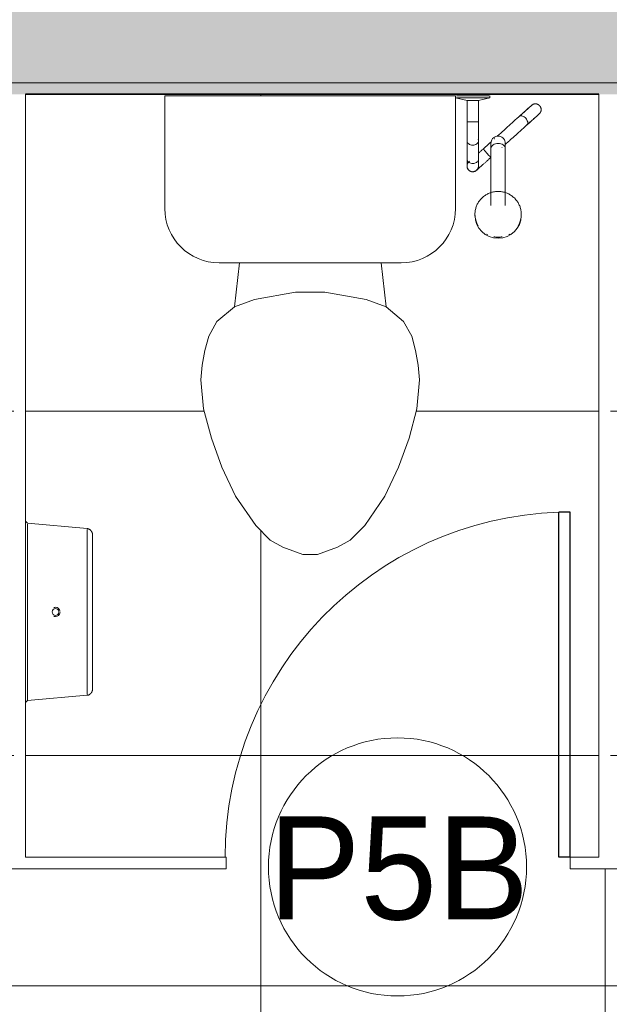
# Model space of a CAD drawing. Header units: metres. Extents: x -33 to 126, y -29 to 31.
# Tile 33 of 75: x -3.75 to -2.72, y -19.3 to -17.58. Entities that reach past the tile are written whole.
import ezdxf

# ---------------------------------------------------------------- set-up
doc = ezdxf.new("R2010")
doc.units = ezdxf.units.M
for name, color, linetype, lineweight in [('A-DOOR', 31, 'Continuous', 18), ('A-DOOR-IDEN', 31, 'Continuous', 9), ('A-FLOR-PATT', 8, 'Continuous', 18), ('A-GENM', 13, 'Continuous', 18), ('A-WALL', 113, 'Continuous', 18), ('A-WALL-PATT', 111, 'Continuous', 35), ('G-ANNO-SYMB', 111, 'Continuous', 9), ('P-SANR-FIXT', 6, 'Continuous', 18)]:
    doc.layers.add(name, color=color, linetype=linetype, lineweight=lineweight)
doc.styles.add('Century Gothic_1', font='GOTHIC.TTF', dxfattribs={"height": 0.179639})

# ---------------------------------------------------------------- blocks, each defined once
blk = doc.blocks.new('ADA Shower Head with adjustable bar 2 - ADA Shower Head with adjustable bar 2-V90-2-PLANTA COM LAYOUT')
at = {"layer": 'P-SANR-FIXT', "color": 7}
for p, q in [((-0.0243, 0.127), (-0.0245, 0.1248)), ((0.056, 0.1248), (0.0558, 0.127)), ((0.0032, 0.1063), (0.0032, 0.0074)), ((0.0282, 0.0067), (0.0282, 0.1063)), ((0.05, 0.0255), (0.05, -0.0071)), ((0.07, -0.0062), (0.07, 0.0255)), ((0.009, 0.0048), (0.0093, 0.005)), ((0.022, -0.0104), (0.0218, -0.0106)), ((0.0225, -0.0099), (0.0223, -0.0102)), ((0.05, -0.0399), (0.05, -0.0769)), ((0.07, -0.0769), (0.07, -0.0399)), ((0.05, -0.0769), (0.03, -0.0819)), ((0.03, -0.0819), (0.03, -0.0849)), ((0.0315, -0.0819), (0.06, -0.0819)), ((0.06, -0.0849), (0.0315, -0.0849)), ((0.06, -0.0769), (0.05, -0.0769)), ((0.07, -0.0769), (0.06, -0.0769)), ((0.06, -0.0819), (0.0885, -0.0819)), ((0.0885, -0.0849), (0.06, -0.0849)), ((0.09, -0.0819), (0.07, -0.0769))]:
    blk.add_line(p, q, dxfattribs=at)
at = {"layer": 'P-SANR-FIXT', "color": 7, "flags": 128}
for points in [[(-0.0222, 0.135), (-0.0227, 0.1335), (-0.0232, 0.1319), (-0.0236, 0.1304), (-0.0239, 0.1288), (-0.0242, 0.1272), (-0.0244, 0.1257), (-0.0245, 0.1241), (-0.0246, 0.1225), (-0.0246, 0.1209), (-0.0246, 0.1193), (-0.0244, 0.1177), (-0.0243, 0.1161), (-0.024, 0.1145), (-0.0237, 0.1129), (-0.0233, 0.1114), (-0.0229, 0.1098), (-0.0224, 0.1083), (-0.0218, 0.1068), (-0.0212, 0.1054), (-0.0205, 0.1039), (-0.0198, 0.1025), (-0.019, 0.1011), (-0.0181, 0.0997), (-0.0172, 0.0984), (-0.0162, 0.0971), (-0.0152, 0.0959), (-0.0142, 0.0947), (-0.0131, 0.0935), (-0.0119, 0.0924), (-0.0107, 0.0913), (-0.0095, 0.0903), (-0.0082, 0.0894), (-0.0069, 0.0884), (-0.0055, 0.0876), (-0.0041, 0.0868), (-0.0027, 0.086), (-0.0013, 0.0853), (0.0002, 0.0847), (0.0017, 0.0841), (0.0032, 0.0836), (0.0048, 0.0831), (0.0063, 0.0827), (0.0079, 0.0824), (0.0095, 0.0821), (0.0111, 0.0819), (0.0127, 0.0817), (0.0143, 0.0816), (0.0158, 0.0816)], [(0.0158, 0.0816), (0.0174, 0.0816), (0.019, 0.0817), (0.0206, 0.0819), (0.0222, 0.0821), (0.0238, 0.0824), (0.0253, 0.0827), (0.0269, 0.0831), (0.0284, 0.0836), (0.0299, 0.0841), (0.0314, 0.0847), (0.0329, 0.0853), (0.0344, 0.0861), (0.0358, 0.0868), (0.0372, 0.0876), (0.0385, 0.0885), (0.0398, 0.0894), (0.0411, 0.0904), (0.0423, 0.0914), (0.0435, 0.0925), (0.0447, 0.0936), (0.0458, 0.0948), (0.0468, 0.096), (0.0479, 0.0972), (0.0488, 0.0985), (0.0497, 0.0998), (0.0506, 0.1012), (0.0514, 0.1026), (0.0521, 0.104), (0.0528, 0.1054), (0.0534, 0.1069), (0.054, 0.1084), (0.0544, 0.1099), (0.0549, 0.1115), (0.0553, 0.113), (0.0556, 0.1146), (0.0558, 0.1162), (0.056, 0.1178), (0.0561, 0.1194), (0.0562, 0.121), (0.0561, 0.1226), (0.0561, 0.1242), (0.0559, 0.1258), (0.0557, 0.1274), (0.0554, 0.1289), (0.0551, 0.1305), (0.0547, 0.132), (0.0542, 0.1336), (0.0537, 0.135)], [(0.0287, 0.0225), (0.0297, 0.0234), (0.0308, 0.0244), (0.0318, 0.0253), (0.0328, 0.0262), (0.0338, 0.0271), (0.0348, 0.028), (0.0358, 0.0289), (0.0367, 0.0297), (0.0377, 0.0306), (0.0386, 0.0315), (0.0396, 0.0323), (0.0405, 0.0331), (0.0413, 0.0339), (0.0422, 0.0347), (0.043, 0.0354), (0.0439, 0.0361), (0.0446, 0.0369), (0.0454, 0.0375), (0.0461, 0.0382), (0.0468, 0.0388), (0.0475, 0.0394), (0.0481, 0.04), (0.0487, 0.0405), (0.0493, 0.041), (0.0498, 0.0415), (0.0503, 0.042), (0.0508, 0.0424), (0.0512, 0.0428), (0.0516, 0.0431), (0.052, 0.0434), (0.0523, 0.0437), (0.0525, 0.044), (0.0528, 0.0442), (0.053, 0.0443), (0.0531, 0.0445), (0.0532, 0.0446), (0.0533, 0.0446), (0.0533, 0.0447)], [(0.05, 0.0372), (0.05, 0.0372), (0.05, 0.037), (0.05, 0.0368), (0.05, 0.0365), (0.05, 0.0361), (0.05, 0.0357), (0.05, 0.0352), (0.05, 0.0346), (0.05, 0.034), (0.05, 0.0333), (0.05, 0.0326), (0.05, 0.0317), (0.05, 0.0308), (0.05, 0.0299), (0.05, 0.0289), (0.05, 0.0278), (0.05, 0.0267), (0.05, 0.0255), (0.05, 0.0255)], [(0.0533, 0.0447), (0.0536, 0.0449), (0.0539, 0.0452), (0.0542, 0.0454), (0.0546, 0.0456), (0.0549, 0.0458), (0.0553, 0.046), (0.0556, 0.0462), (0.056, 0.0464), (0.0564, 0.0465), (0.0567, 0.0467), (0.0571, 0.0468), (0.0575, 0.0469), (0.0579, 0.047), (0.0583, 0.0471), (0.0587, 0.0471), (0.0591, 0.0472), (0.0595, 0.0472), (0.0599, 0.0472), (0.0603, 0.0472), (0.0607, 0.0472), (0.0611, 0.0472), (0.0615, 0.0471), (0.0619, 0.0471), (0.0623, 0.047), (0.0626, 0.0469), (0.063, 0.0468), (0.0634, 0.0466), (0.0638, 0.0465), (0.0641, 0.0463), (0.0645, 0.0462), (0.0649, 0.046), (0.0652, 0.0458), (0.0655, 0.0456), (0.0659, 0.0453), (0.0662, 0.0451), (0.0665, 0.0448), (0.0668, 0.0446), (0.0671, 0.0443), (0.0674, 0.044), (0.0676, 0.0437), (0.0679, 0.0434), (0.0681, 0.0431), (0.0683, 0.0427), (0.0686, 0.0424), (0.0688, 0.0421), (0.0689, 0.0417), (0.0691, 0.0413), (0.0693, 0.041), (0.0694, 0.0406), (0.0695, 0.0402), (0.0697, 0.0398), (0.0698, 0.0394), (0.0698, 0.0391), (0.0699, 0.0387), (0.0699, 0.0383), (0.07, 0.0379), (0.07, 0.0375), (0.07, 0.0371), (0.07, 0.0367), (0.07, 0.0363), (0.0699, 0.0359), (0.0698, 0.0355), (0.0698, 0.0351), (0.0697, 0.0347), (0.0696, 0.0343), (0.0694, 0.0339), (0.0693, 0.0336), (0.0691, 0.0332), (0.069, 0.0328), (0.0688, 0.0325), (0.0686, 0.0321), (0.0684, 0.0318), (0.0682, 0.0314), (0.0679, 0.0311), (0.0677, 0.0308), (0.0674, 0.0305), (0.0671, 0.0302), (0.0669, 0.0299), (0.0667, 0.0298)], [(0.07, 0.0255), (0.07, 0.0267), (0.07, 0.0278), (0.07, 0.0289), (0.07, 0.0299), (0.07, 0.0308), (0.07, 0.0317), (0.07, 0.0325), (0.07, 0.0333), (0.07, 0.034), (0.07, 0.0346), (0.07, 0.0352), (0.07, 0.0357), (0.07, 0.0361), (0.07, 0.0365), (0.07, 0.0368), (0.07, 0.037), (0.07, 0.0372), (0.07, 0.0372)], [(0.0667, 0.0298), (0.0667, 0.0298), (0.0666, 0.0297), (0.0665, 0.0296), (0.0664, 0.0295), (0.0662, 0.0293), (0.066, 0.0291), (0.0657, 0.0289), (0.0654, 0.0286)], [(0.0032, 0.007), (0.0032, 0.006), (0.0032, 0.0051), (0.0032, 0.0042), (0.0032, 0.0033), (0.0032, 0.0025), (0.0032, 0.0018), (0.0032, 0.0011), (0.0032, 0.0004), (0.0032, -0.0001), (0.0032, -0.0006), (0.0032, -0.0011), (0.0032, -0.0015), (0.0032, -0.0018), (0.0032, -0.002), (0.0032, -0.0022), (0.0032, -0.0024), (0.0032, -0.0024)], [(0.0086, 0.0044), (0.0087, 0.0045), (0.0087, 0.0045)], [(0.0421, 0.0077), (0.0386, 0.0045), (0.0351, 0.0013), (0.0316, -0.0018), (0.0281, -0.0049)], [(0.0282, -0.0024), (0.0282, -0.0023), (0.0282, -0.0022), (0.0282, -0.002), (0.0282, -0.0017), (0.0282, -0.0014), (0.0282, -0.001), (0.0282, -0.0005), (0.0282, 0), (0.0282, 0.0006), (0.0282, 0.0013), (0.0282, 0.002), (0.0282, 0.0027), (0.0282, 0.0035), (0.0282, 0.0044), (0.0282, 0.0053), (0.0282, 0.0063), (0.0282, 0.007)], [(0.0493, 0.0141), (0.0483, 0.0132), (0.0473, 0.0124), (0.0463, 0.0115), (0.0453, 0.0105), (0.0443, 0.0096), (0.0433, 0.0087), (0.0422, 0.0078), (0.0421, 0.0077)], [(-0.0345, -0.0344), (-0.0314, -0.0316), (-0.0284, -0.0289), (-0.0255, -0.0263), (-0.0227, -0.0238), (-0.02, -0.0213), (-0.0174, -0.019), (-0.0149, -0.0167), (-0.0125, -0.0146), (-0.0102, -0.0125), (-0.008, -0.0105), (-0.0059, -0.0087), (-0.004, -0.0069), (-0.0022, -0.0053), (-0.0005, -0.0038), (0.001, -0.0024), (0.0024, -0.0012), (0.0034, -0.0003)], [(0.0173, -0.0146), (0.0162, -0.0157), (0.0148, -0.0169), (0.0133, -0.0182), (0.0117, -0.0197), (0.0099, -0.0213), (0.0081, -0.023), (0.006, -0.0248), (0.0039, -0.0267), (0.0016, -0.0288), (-0.0007, -0.0309), (-0.0032, -0.0331), (-0.0058, -0.0355), (-0.0085, -0.0379), (-0.0113, -0.0404), (-0.0142, -0.043), (-0.0171, -0.0457), (-0.0202, -0.0484), (-0.0211, -0.0493)], [(0.05, -0.0066), (0.05, -0.0077), (0.05, -0.0089), (0.05, -0.0101), (0.05, -0.0114), (0.05, -0.0127), (0.05, -0.0141), (0.05, -0.0155), (0.05, -0.0169), (0.05, -0.0184), (0.05, -0.02), (0.05, -0.0216), (0.05, -0.0232), (0.05, -0.0248), (0.05, -0.0265), (0.05, -0.0282), (0.05, -0.0299), (0.05, -0.0316), (0.05, -0.0334), (0.05, -0.0351), (0.05, -0.0369), (0.05, -0.0387), (0.05, -0.0399)], [(0.07, -0.0399), (0.07, -0.0381), (0.07, -0.0363), (0.07, -0.0345), (0.07, -0.0328), (0.07, -0.031), (0.07, -0.0293), (0.07, -0.0276), (0.07, -0.0259), (0.07, -0.0242), (0.07, -0.0226), (0.07, -0.021), (0.07, -0.0195), (0.07, -0.0179), (0.07, -0.0165), (0.07, -0.015), (0.07, -0.0136), (0.07, -0.0123), (0.07, -0.011), (0.07, -0.0097), (0.07, -0.0085), (0.07, -0.0073), (0.07, -0.0066)], [(-0.0345, -0.0344), (-0.0365, -0.0362), (-0.0384, -0.0379), (-0.0402, -0.0395), (-0.0419, -0.0411), (-0.0435, -0.0425), (-0.0451, -0.0439), (-0.0465, -0.0452), (-0.0479, -0.0464), (-0.0491, -0.0475), (-0.0503, -0.0486), (-0.0513, -0.0495), (-0.0522, -0.0504), (-0.0531, -0.0511), (-0.0538, -0.0518), (-0.0544, -0.0524), (-0.0549, -0.0528), (-0.0554, -0.0532), (-0.0556, -0.0534), (-0.0558, -0.0536), (-0.0559, -0.0537), (-0.0559, -0.0537)], [(-0.0559, -0.0537), (-0.0559, -0.0536), (-0.0557, -0.0535), (-0.0554, -0.0532), (-0.055, -0.0529), (-0.0545, -0.0524), (-0.0539, -0.0519), (-0.0532, -0.0512), (-0.0524, -0.0505), (-0.0515, -0.0497), (-0.0504, -0.0487), (-0.0493, -0.0477), (-0.0481, -0.0466), (-0.0467, -0.0454), (-0.0453, -0.0441), (-0.0438, -0.0427), (-0.0422, -0.0413), (-0.0404, -0.0398), (-0.0387, -0.0381), (-0.0368, -0.0365), (-0.0348, -0.0347)], [(-0.0211, -0.0493), (-0.0231, -0.0511), (-0.025, -0.0527), (-0.0268, -0.0544), (-0.0285, -0.0559), (-0.0301, -0.0574), (-0.0317, -0.0588), (-0.0331, -0.0601), (-0.0345, -0.0613), (-0.0357, -0.0624), (-0.0369, -0.0634), (-0.0379, -0.0644), (-0.0389, -0.0652), (-0.0397, -0.066), (-0.0404, -0.0667), (-0.0411, -0.0672), (-0.0416, -0.0677), (-0.042, -0.068), (-0.0423, -0.0683), (-0.0425, -0.0685), (-0.0425, -0.0685), (-0.0425, -0.0685)], [(-0.0425, -0.0685), (-0.0425, -0.0685), (-0.0423, -0.0683), (-0.042, -0.0681), (-0.0416, -0.0677), (-0.0411, -0.0673), (-0.0405, -0.0667), (-0.0398, -0.0661), (-0.039, -0.0654), (-0.0381, -0.0645), (-0.037, -0.0636), (-0.0359, -0.0626), (-0.0347, -0.0615), (-0.0333, -0.0603), (-0.0319, -0.059), (-0.0304, -0.0576), (-0.0288, -0.0562), (-0.0271, -0.0546), (-0.0253, -0.053), (-0.0234, -0.0513), (-0.0214, -0.0496), (-0.0211, -0.0493)], [(-0.0425, -0.0685), (-0.0428, -0.0688), (-0.0431, -0.0691), (-0.0435, -0.0693), (-0.0438, -0.0695), (-0.0441, -0.0697), (-0.0445, -0.0699), (-0.0448, -0.0701), (-0.0452, -0.0703), (-0.0456, -0.0704), (-0.0459, -0.0706), (-0.0463, -0.0707), (-0.0467, -0.0708), (-0.0471, -0.0709), (-0.0475, -0.071), (-0.0479, -0.071), (-0.0483, -0.0711), (-0.0487, -0.0711), (-0.0491, -0.0711), (-0.0495, -0.0711), (-0.0499, -0.0711), (-0.0503, -0.0711), (-0.0507, -0.071), (-0.0511, -0.0709), (-0.0515, -0.0709), (-0.0519, -0.0708), (-0.0522, -0.0706), (-0.0526, -0.0705), (-0.053, -0.0704), (-0.0534, -0.0702), (-0.0537, -0.07), (-0.0541, -0.0699), (-0.0544, -0.0697), (-0.0548, -0.0694), (-0.0551, -0.0692), (-0.0554, -0.069), (-0.0557, -0.0687), (-0.056, -0.0684), (-0.0563, -0.0682), (-0.0566, -0.0679), (-0.0568, -0.0676), (-0.0571, -0.0673), (-0.0573, -0.067), (-0.0576, -0.0666), (-0.0578, -0.0663), (-0.058, -0.0659), (-0.0582, -0.0656), (-0.0583, -0.0652), (-0.0585, -0.0649), (-0.0586, -0.0645), (-0.0588, -0.0641), (-0.0589, -0.0637), (-0.059, -0.0633), (-0.059, -0.0629), (-0.0591, -0.0625), (-0.0592, -0.0621), (-0.0592, -0.0617), (-0.0592, -0.0613), (-0.0592, -0.0609), (-0.0592, -0.0605), (-0.0592, -0.0601), (-0.0591, -0.0598), (-0.0591, -0.0594), (-0.059, -0.059), (-0.0589, -0.0586), (-0.0588, -0.0582), (-0.0587, -0.0578), (-0.0585, -0.0574), (-0.0584, -0.0571), (-0.0582, -0.0567), (-0.058, -0.0563), (-0.0578, -0.056), (-0.0576, -0.0557), (-0.0574, -0.0553), (-0.0571, -0.055), (-0.0569, -0.0547), (-0.0566, -0.0544), (-0.0564, -0.0541), (-0.0561, -0.0538), (-0.0559, -0.0537)]]:
    blk.add_lwpolyline(points, dxfattribs=at)
at = {"layer": 'P-SANR-FIXT', "color": 7}
for start, end in [(151.0859, 192), (140.0108, 147), (123.3858, 132), (110.6694, 117), (95.9544, 102), (80.9195, 87), (60.4525, 72), (45.4566, 57), (348.3066, 42)]:
    blk.add_arc((0.06, 0.0372), 0.01, start, end, dxfattribs=at)
for centre, major_axis, ratio, start_param, end_param in [((0.0158, 0.1237), (-0.0402, 0), 0.98191, 4.712389, 6.282711), ((0.0158, 0.1215), (0.0404, 0), 0.98191, 2.044857, 2.094395), ((0.0158, 0.1215), (-0.0404, 0), 0.98191, 4.712389, 4.895955), ((0.0158, 0.1237), (0.0402, 0), 0.98191, 0, 1.570796), ((0.0158, 0.1215), (0.0404, 0), 0.98191, 1.38723, 1.570796), ((0.0158, 0.1215), (0.0404, 0), 0.98191, 1.047198, 1.096736), ((0.0158, 0.1215), (0.0404, 0), 0.98191, 2.617994, 3.141593), ((0.0158, 0.1215), (0.0404, 0), 0.98191, 0, 0.523599), ((0.06, 0.0372), (0.01, 0), 0.999727, 3.141593, 3.246414), ((0.06, 0.0372), (0.01, 0), 0.999727, 2.879793, 2.984509), ((0.06, 0.0372), (0.01, 0), 0.999727, 2.617994, 2.721947), ((0.06, 0.0372), (0.01, 0), 0.999727, 1.570796, 2.548482), ((0.06, 0.0372), (0.01, 0), 0.999727, 0.985025, 1.570796), ((0.06, 0.0372), (0.01, 0), 0.999727, 0.261799, 0.366043), ((0.06, 0.0372), (0.01, 0), 0.999727, 6.021386, 6.126101), ((0.06, 0.0372), (0.01, 0), 0.999727, 0, 0.104821), ((0.0354, 0.0151), (-0.00669, 0.00743), 0.029353, 0, 0.698132), ((0.0354, 0.0151), (-0.00669, 0.00743), 0.029353, 0.698194, 1.047198), ((0.0354, 0.0151), (-0.00669, 0.00743), 0.029353, 1.047262, 1.396263), ((0.0354, 0.0151), (-0.00669, 0.00743), 0.029353, 1.396289, 1.745294), ((0.0354, 0.0151), (-0.00669, 0.00743), 0.029353, 1.745329, 2.094323), ((0.0354, 0.0151), (-0.00669, 0.00743), 0.029353, 2.094395, 2.443393), ((0.0354, 0.0151), (-0.00669, 0.00743), 0.029353, 2.443461, 3.141593)]:
    blk.add_ellipse(centre, major_axis=major_axis, ratio=ratio, start_param=start_param, end_param=end_param, dxfattribs=at)
for points, knots in [([(0.06, 0.0328), (0.0588, 0.0328), (0.0565, 0.0325), (0.0534, 0.0312), (0.0512, 0.0292), (0.05, 0.0268), (0.0499, 0.0251), (0.0501, 0.0243)], [0, 0, 0, 0, 0.1111111, 0.2222222, 0.3333333, 0.4444444, 0.5513973, 0.5513973, 0.5513973, 0.5513973]), ([(0.0699, 0.0243), (0.0701, 0.0251), (0.07, 0.0268), (0.0688, 0.0292), (0.0666, 0.0312), (0.0635, 0.0325), (0.0612, 0.0328), (0.06, 0.0328)], [0.4489007, 0.4489007, 0.4489007, 0.4489007, 0.5555556, 0.6666667, 0.7777778, 0.8888889, 1, 1, 1, 1]), ([(0.0282, -0.0024), (0.0282, -0.0031), (0.028, -0.0053), (0.0268, -0.0088), (0.0239, -0.0122), (0.0201, -0.0144), (0.0172, -0.0149), (0.0157, -0.0149)], [0.5001437, 0.5001437, 0.5001437, 0.5001437, 0.5555556, 0.6666667, 0.7777778, 0.8888889, 1, 1, 1, 1]), ([(-0.0345, -0.0344), (-0.0353, -0.0351), (-0.0363, -0.0373), (-0.0356, -0.0412), (-0.0336, -0.0447), (-0.0312, -0.0473), (-0.0284, -0.0493), (-0.0256, -0.0504), (-0.023, -0.0504), (-0.0217, -0.0498), (-0.0211, -0.0493)], [-1, -1, -1, -1, -0.833333, -0.666667, -0.555556, -0.444444, -0.333333, -0.222222, -0.111111, 0, 0, 0, 0])]:
    blk.add_open_spline(points, degree=3, knots=knots, dxfattribs=at)
for points in [[(0.0157, -0.0022), (0.0141, -0.0022), (0.0108, -0.0017), (0.0067, 0.0004), (0.0039, 0.0034), (0.0032, 0.0058), (0.0032, 0.007)], [(0.0282, 0.007), (0.0282, 0.0058), (0.0276, 0.0034), (0.0248, 0.0004), (0.0206, -0.0017), (0.0174, -0.0022), (0.0157, -0.0022)], [(0.06, 0.001), (0.0587, 0.001), (0.056, 0.0006), (0.0527, -0.0012), (0.0505, -0.0037), (0.0498, -0.0066), (0.0502, -0.0085), (0.0507, -0.0095)], [(0.07, -0.0066), (0.07, -0.0056), (0.0695, -0.0037), (0.0673, -0.0012), (0.064, 0.0006), (0.0613, 0.001), (0.06, 0.001)], [(0.0157, -0.0149), (0.0143, -0.0149), (0.0114, -0.0144), (0.0075, -0.0122), (0.0047, -0.0088), (0.0032, -0.0046), (0.0032, -0.0017), (0.0034, -0.0002)], [(0.06, -0.0396), (0.0588, -0.0396), (0.0565, -0.0396), (0.0534, -0.0397), (0.0512, -0.0397), (0.0499, -0.0398), (0.0499, -0.0399), (0.0502, -0.0399)], [(0.0698, -0.0399), (0.0701, -0.0399), (0.0701, -0.0398), (0.0688, -0.0397), (0.0666, -0.0397), (0.0635, -0.0396), (0.0612, -0.0396), (0.06, -0.0396)]]:
    blk.add_open_spline(points, degree=3, dxfattribs=at)
blk = doc.blocks.new('Toilet_tissue_dispenser_12762 - Toilet_tissue_dispenser_12762-V91-2-PLANTA COM LAYOUT')
at = {"layer": 'A-GENM'}
for p, q in [((-0.158, 0), (-0.1545, -0.0035)), ((0.1545, -0.0035), (0.158, 0)), ((-0.1545, -0.0035), (-0.1453, -0.1079)), ((0, -0.0035), (-0.1529, -0.0035)), ((0.1529, -0.0035), (0, -0.0035)), ((0.1453, -0.1079), (0.1545, -0.0035)), ((-0.1439, -0.1079), (0, -0.1079)), ((0, -0.1079), (0.1439, -0.1079))]:
    blk.add_line(p, q, dxfattribs=at)
at = {"layer": 'A-GENM', "flags": 128}
for points in [[(-0.1345, -0.117), (-0.135, -0.117), (-0.1354, -0.117), (-0.1358, -0.1169), (-0.1363, -0.1169), (-0.1367, -0.1168), (-0.1371, -0.1167), (-0.1376, -0.1166), (-0.138, -0.1164), (-0.1384, -0.1163), (-0.1388, -0.1161), (-0.1392, -0.116), (-0.1396, -0.1158), (-0.14, -0.1156), (-0.1404, -0.1153), (-0.1407, -0.1151), (-0.1411, -0.1148), (-0.1414, -0.1146), (-0.1418, -0.1143), (-0.1421, -0.114), (-0.1424, -0.1137), (-0.1427, -0.1134), (-0.143, -0.113), (-0.1433, -0.1127), (-0.1435, -0.1123), (-0.1438, -0.112), (-0.144, -0.1116), (-0.1442, -0.1112), (-0.1444, -0.1108), (-0.1446, -0.1104), (-0.1448, -0.11), (-0.1449, -0.1096), (-0.145, -0.1092), (-0.1452, -0.1088), (-0.1453, -0.1083), (-0.1453, -0.1079)], [(-0.001, -0.117), (-0.0054, -0.117), (-0.0108, -0.117), (-0.0161, -0.117), (-0.0214, -0.117), (-0.0267, -0.117), (-0.032, -0.117), (-0.0372, -0.117), (-0.0423, -0.117), (-0.0474, -0.117), (-0.0524, -0.117), (-0.0573, -0.117), (-0.0621, -0.117), (-0.0668, -0.117), (-0.0715, -0.117), (-0.076, -0.117), (-0.0803, -0.117), (-0.0846, -0.117), (-0.0887, -0.117), (-0.0927, -0.117), (-0.0965, -0.117), (-0.1002, -0.117), (-0.1037, -0.117), (-0.107, -0.117), (-0.1102, -0.117), (-0.1132, -0.117), (-0.116, -0.117), (-0.1187, -0.117), (-0.1211, -0.117), (-0.1233, -0.117), (-0.1254, -0.117), (-0.1272, -0.117), (-0.1289, -0.117), (-0.1303, -0.117), (-0.1316, -0.117), (-0.1326, -0.117), (-0.1334, -0.117), (-0.134, -0.117), (-0.1344, -0.117), (-0.1345, -0.117), (-0.1345, -0.117)], [(-0.1345, -0.117), (-0.1344, -0.117), (-0.1341, -0.117), (-0.1336, -0.117), (-0.1328, -0.117), (-0.1319, -0.117), (-0.1307, -0.117), (-0.1293, -0.117), (-0.1277, -0.117), (-0.1259, -0.117), (-0.1239, -0.117), (-0.1217, -0.117), (-0.1193, -0.117), (-0.1168, -0.117), (-0.114, -0.117), (-0.111, -0.117), (-0.1079, -0.117), (-0.1046, -0.117), (-0.1011, -0.117), (-0.0975, -0.117), (-0.0937, -0.117), (-0.0898, -0.117), (-0.0857, -0.117), (-0.0815, -0.117), (-0.0772, -0.117), (-0.0727, -0.117), (-0.0681, -0.117), (-0.0634, -0.117), (-0.0586, -0.117), (-0.0537, -0.117), (-0.0488, -0.117), (-0.0437, -0.117), (-0.0386, -0.117), (-0.0334, -0.117), (-0.0282, -0.117), (-0.0229, -0.117), (-0.0175, -0.117), (-0.0122, -0.117), (-0.0068, -0.117), (-0.0015, -0.117), (0, -0.117)], [(0, -0.117), (0.0054, -0.117), (0.0108, -0.117), (0.0161, -0.117), (0.0214, -0.117), (0.0267, -0.117), (0.032, -0.117), (0.0372, -0.117), (0.0423, -0.117), (0.0474, -0.117), (0.0524, -0.117), (0.0573, -0.117), (0.0621, -0.117), (0.0668, -0.117), (0.0715, -0.117), (0.076, -0.117), (0.0803, -0.117), (0.0846, -0.117), (0.0887, -0.117), (0.0927, -0.117), (0.0965, -0.117), (0.1002, -0.117), (0.1037, -0.117), (0.107, -0.117), (0.1102, -0.117), (0.1132, -0.117), (0.116, -0.117), (0.1187, -0.117), (0.1211, -0.117), (0.1233, -0.117), (0.1254, -0.117), (0.1272, -0.117), (0.1289, -0.117), (0.1303, -0.117), (0.1316, -0.117), (0.1326, -0.117), (0.1334, -0.117), (0.134, -0.117), (0.1344, -0.117), (0.1345, -0.117), (0.1345, -0.117)], [(0.1345, -0.117), (0.1344, -0.117), (0.1341, -0.117), (0.1336, -0.117), (0.1328, -0.117), (0.1319, -0.117), (0.1307, -0.117), (0.1293, -0.117), (0.1277, -0.117), (0.1259, -0.117), (0.1239, -0.117), (0.1217, -0.117), (0.1193, -0.117), (0.1168, -0.117), (0.114, -0.117), (0.111, -0.117), (0.1079, -0.117), (0.1046, -0.117), (0.1011, -0.117), (0.0975, -0.117), (0.0937, -0.117), (0.0898, -0.117), (0.0857, -0.117), (0.0815, -0.117), (0.0772, -0.117), (0.0727, -0.117), (0.0681, -0.117), (0.0634, -0.117), (0.0586, -0.117), (0.0537, -0.117), (0.0488, -0.117), (0.0437, -0.117), (0.0386, -0.117), (0.0334, -0.117), (0.0282, -0.117), (0.0229, -0.117), (0.0175, -0.117), (0.0122, -0.117), (0.0068, -0.117), (0.0015, -0.117)], [(0.1453, -0.1079), (0.1452, -0.1084), (0.1451, -0.1088), (0.145, -0.1092), (0.1449, -0.1096), (0.1447, -0.1101), (0.1446, -0.1105), (0.1444, -0.1109), (0.1442, -0.1112), (0.144, -0.1116), (0.1437, -0.112), (0.1435, -0.1124), (0.1432, -0.1127), (0.143, -0.1131), (0.1427, -0.1134), (0.1424, -0.1137), (0.1421, -0.114), (0.1417, -0.1143), (0.1414, -0.1146), (0.141, -0.1149), (0.1407, -0.1151), (0.1403, -0.1153), (0.1399, -0.1156), (0.1396, -0.1158), (0.1392, -0.116), (0.1388, -0.1162), (0.1384, -0.1163), (0.1379, -0.1165), (0.1375, -0.1166), (0.1371, -0.1167), (0.1367, -0.1168), (0.1362, -0.1169), (0.1358, -0.1169), (0.1354, -0.117), (0.1349, -0.117), (0.1345, -0.117)]]:
    blk.add_lwpolyline(points, dxfattribs=at)
at = {"layer": 'A-GENM'}
for radius, start, end in [(0.00812, 160.0534, 180), (0.0059, 360, 180), (0.00813, 0, 19.9466), (0.00813, 180, 262.1031), (0.0059, 180, 360), (0.00813, 277.8969, 0)]:
    blk.add_arc((0, -0.0526), radius, start, end, dxfattribs=at)
blk = doc.blocks.new('M_Toilet-Domestic-3D - M_Toilet-Domestic-3D-202872-2-PLANTA COM LAYOUT')
at = {"layer": 'P-SANR-FIXT', "color": 7}
for p, q in [((-0.2534, 0.4947), (0.2534, 0.4947)), ((-0.2534, 0.2984), (-0.2534, 0.4947)), ((0.2534, 0.4947), (0.2534, 0.2984)), ((0.1587, 0.2038), (-0.1588, 0.2038)), ((-0.1235, 0.2038), (-0.1323, 0.127)), ((0.1235, 0.2038), (0.1323, 0.127)), ((-0.0974, 0.1397), (-0.1323, 0.127)), ((-0.0254, 0.1524), (-0.0974, 0.1397)), ((0.0254, 0.1524), (-0.0254, 0.1524)), ((0.0974, 0.1397), (0.0254, 0.1524)), ((0.1323, 0.127), (0.0974, 0.1397)), ((-0.1323, 0.127), (-0.1626, 0.1016)), ((0.1626, 0.1016), (0.1323, 0.127)), ((-0.1626, 0.1016), (-0.177, 0.0762)), ((0.177, 0.0762), (0.1626, 0.1016)), ((-0.177, 0.0762), (-0.1838, 0.0508)), ((0.1838, 0.0508), (0.177, 0.0762)), ((-0.1838, 0.0508), (-0.1883, 0.0253)), ((0.1883, 0.0253), (0.1838, 0.0508)), ((-0.1883, 0.0253), (-0.1905, 0)), ((0.1905, 0), (0.1883, 0.0253)), ((-0.1905, 0), (-0.1861, -0.0506)), ((0.1861, -0.0506), (0.1905, 0)), ((-0.1861, -0.0506), (-0.1724, -0.1016)), ((0.1724, -0.1016), (0.1861, -0.0506)), ((-0.1724, -0.1016), (-0.1539, -0.1524)), ((0.1539, -0.1524), (0.1724, -0.1016)), ((-0.1539, -0.1524), (-0.1302, -0.2032)), ((0.1302, -0.2032), (0.1539, -0.1524)), ((-0.1302, -0.2032), (-0.095, -0.254)), ((0.095, -0.254), (0.1302, -0.2032)), ((-0.095, -0.254), (-0.0696, -0.2794)), ((0.0696, -0.2794), (0.095, -0.254)), ((-0.0696, -0.2794), (-0.0476, -0.2921)), ((0.0476, -0.2921), (0.0696, -0.2794)), ((-0.0476, -0.2921), (-0.0127, -0.3048)), ((-0.0127, -0.3048), (0.0127, -0.3048)), ((0.0127, -0.3048), (0.0476, -0.2921))]:
    blk.add_line(p, q, dxfattribs=at)
for centre, start, end in [((-0.1588, 0.2984), 180, 270), ((0.1587, 0.2984), 270, 360)]:
    blk.add_arc(centre, 0.0946, start, end, dxfattribs=at)
blk = doc.blocks.new('M_Descarga simples1 - 60X160 _vest_ m_-2529210-2-PLANTA COM LAYOUT')
at = {"layer": 'A-DOOR', "lineweight": 25}
for p, q in [((0.28, 0.01), (0.28, 0.6114)), ((0.3, 0.6114), (0.28, 0.6114)), ((0.3, 0.01), (0.3, 0.6114)), ((0.3, 0.01), (0.28, 0.01))]:
    blk.add_line(p, q, dxfattribs=at)
at = {"layer": 'A-DOOR'}
blk.add_arc((0.3, 0.01), 0.6017, 91.9048, 180, dxfattribs=at)
blk = doc.blocks.new('M_Identificador da porta - M_Identificador da porta-1233-2-PLANTA COM LAYOUT')
at = {"layer": 'A-DOOR-IDEN'}
blk.add_circle((-0.000017, -0.000091), 0.003, dxfattribs=at)

msp = doc.modelspace()

# ---------------------------------------------------------------- hatches: boundary and pattern name
at = {"layer": 'A-FLOR-PATT'}
h = msp.add_hatch(dxfattribs=at)
h.set_pattern_fill('FP_8', color=256, style=0, pattern_type=2)
h.set_pattern_definition([(0, (-7.527, -17.065), (0, 0.6), []), (90, (-7.527, -17.065), (-0.6, 4e-17), [])])
h.paths.add_polyline_path([(-4.4087, -20.6646), (-4.3073, -20.6646), (-4.3073, -20.0298), (-4.2873, -20.0298), (-4.2873, -20.6646), (-3.6873, -20.6646), (-3.6873, -20.0298), (-3.6673, -20.0298), (-3.6673, -20.2617), (-0.7273, -20.2615), (-0.7273, -19.0622), (-0.8648, -19.0622), (-0.8648, -19.0422), (-0.7273, -19.0422), (-0.7273, -17.8122), (-1.2079, -17.8126), (-1.2071, -17.8694), (-1.2048, -17.8761), (-1.2037, -17.8771), (-1.1899, -17.899), (-1.1857, -17.9124), (-1.1899, -17.9259), (-1.2015, -17.9357), (-1.2174, -17.9393), (-1.2333, -17.9357), (-1.2449, -17.9259), (-1.2492, -17.9124), (-1.2449, -17.899), (-1.2296, -17.8757), (-1.2285, -17.8748), (-1.2277, -17.8694), (-1.2269, -17.867), (-1.227, -17.8122), (-1.6973, -17.8122), (-1.6973, -19.0422), (-1.4648, -19.0422), (-1.4648, -19.0622), (-1.7673, -19.0622), (-1.7673, -19.0422), (-1.7173, -19.0422), (-1.7173, -17.8122), (-2.1626, -17.8126), (-2.1618, -17.8694), (-2.1594, -17.8762), (-2.1583, -17.8771), (-2.1446, -17.899), (-2.1403, -17.9124), (-2.1446, -17.9259), (-2.1562, -17.9357), (-2.1721, -17.9393), (-2.188, -17.9357), (-2.1996, -17.9259), (-2.2038, -17.9124), (-2.1996, -17.899), (-2.1842, -17.8757), (-2.1832, -17.8748), (-2.1824, -17.8694), (-2.1816, -17.867), (-2.1817, -17.8122), (-2.7173, -17.8122), (-2.7173, -19.0422), (-2.3673, -19.0422), (-2.3673, -19.0622), (-2.7873, -19.0622), (-2.7873, -19.0422), (-2.7373, -19.0422), (-2.7373, -17.7122), (-3.7373, -17.7124), (-3.7373, -18.4566), (-3.7337, -18.4617), (-3.6293, -18.4707), (-3.6223, -18.4741), (-3.6208, -18.4768), (-3.6203, -18.4824), (-3.6208, -18.7524), (-3.6229, -18.7562), (-3.6297, -18.7585), (-3.7343, -18.7683), (-3.7373, -18.7726), (-3.7373, -19.0422), (-3.3873, -19.0422), (-3.3873, -19.0622), (-3.8073, -19.0622), (-3.8073, -19.0422), (-3.7573, -19.0422), (-3.7573, -17.7122), (-4.7573, -17.7126), (-4.7573, -18.4566), (-4.7537, -18.4617), (-4.6493, -18.4707), (-4.6423, -18.4741), (-4.6408, -18.4768), (-4.6403, -18.4842), (-4.6408, -18.7524), (-4.6429, -18.7562), (-4.6497, -18.7585), (-4.7543, -18.7683), (-4.7573, -18.7726), (-4.7573, -19.0422), (-4.4073, -19.0422), (-4.4073, -19.0622), (-4.8373, -19.0622), (-4.8373, -19.0422), (-4.7773, -19.0422), (-4.7773, -17.7122), (-5.7773, -17.7122), (-5.7773, -18.4566), (-5.7737, -18.4617), (-5.6693, -18.4707), (-5.6623, -18.4741), (-5.6608, -18.4768), (-5.6603, -18.4824), (-5.6608, -18.7524), (-5.6629, -18.7562), (-5.6697, -18.7585), (-5.7743, -18.7683), (-5.7773, -18.7726), (-5.7773, -19.0422), (-5.4373, -19.0422), (-5.4373, -19.0622), (-5.9273, -19.0622), (-5.9273, -16.7159), (-6.9273, -16.7159), (-6.9273, -20.0646), (-4.9273, -20.0646), (-4.9273, -20.0298), (-4.9073, -20.0298), (-4.9073, -20.6646), (-4.4205, -20.6646)], flags=0)
h.paths.add_polyline_path([(-3.8199, -20.6548), (-4.0547, -20.6548), (-4.0741, -20.5922), (-4.0858, -20.5277), (-4.0898, -20.4624), (-4.0853, -20.4178), (-4.0723, -20.3758), (-4.0514, -20.3389), (-4.0239, -20.3091), (-3.9914, -20.2883), (-3.9557, -20.2775), (-3.9189, -20.2775), (-3.8832, -20.2883), (-3.8506, -20.3091), (-3.8231, -20.3389), (-3.8022, -20.3758), (-3.7892, -20.4178), (-3.7848, -20.4624), (-3.7887, -20.5277), (-3.8005, -20.5922)], flags=0)
h.paths.add_polyline_path([(-4.4399, -20.6548), (-4.6747, -20.6548), (-4.6948, -20.5881), (-4.7058, -20.5277), (-4.7093, -20.4575), (-4.7053, -20.4178), (-4.6923, -20.3758), (-4.6714, -20.3389), (-4.6439, -20.3091), (-4.6114, -20.2883), (-4.5757, -20.2775), (-4.5389, -20.2775), (-4.5032, -20.2883), (-4.4706, -20.3091), (-4.4431, -20.3389), (-4.4222, -20.3758), (-4.4092, -20.4178), (-4.4048, -20.4624), (-4.4087, -20.5277), (-4.4205, -20.5922)], flags=0)
h.paths.add_polyline_path([(-6.4773, -20.5854), (-6.4236, -20.5794), (-6.3724, -20.5614), (-6.3267, -20.5326), (-6.2885, -20.4944), (-6.2598, -20.4487), (-6.242, -20.3977), (-6.242, -20.3978), (-6.2599, -20.4488), (-6.2887, -20.4946), (-6.3269, -20.5328), (-6.3728, -20.5615), (-6.4242, -20.5794), (-6.4773, -20.5854), (-6.531, -20.5793), (-6.582, -20.5615), (-6.6277, -20.5327), (-6.6659, -20.4945), (-6.6947, -20.4488), (-6.7125, -20.3978), (-6.7125, -20.3978), (-6.6947, -20.4488), (-6.6659, -20.4946), (-6.6276, -20.5329), (-6.5819, -20.5615), (-6.531, -20.5794), (-6.4773, -20.5854)], flags=0)
h.paths.add_polyline_path([(-5.136, -20.3534), (-5.136, -20.3528), (-5.1423, -20.2982), (-5.1603, -20.2474), (-5.1886, -20.2024), (-5.2268, -20.1642), (-5.2754, -20.1344), (-5.3236, -20.1176), (-5.3773, -20.1115), (-5.4345, -20.1188), (-5.4851, -20.1374), (-5.5277, -20.1642), (-5.5659, -20.2024), (-5.5957, -20.2509), (-5.6125, -20.2991), (-5.6118, -20.2982), (-5.5939, -20.2481), (-5.5647, -20.2024), (-5.5257, -20.1642), (-5.4784, -20.1354), (-5.431, -20.1188), (-5.3773, -20.1128), (-5.3236, -20.1188), (-5.2726, -20.1367), (-5.2268, -20.1654), (-5.1886, -20.2036), (-5.1599, -20.2494), (-5.142, -20.3004), (-5.1361, -20.3528)], flags=0)
h.paths.add_polyline_path([(-5.7642, -19.7127), (-5.8789, -19.7127), (-5.8751, -19.6825), (-5.8637, -19.6542), (-5.8456, -19.6297), (-5.8219, -19.6106), (-5.7942, -19.598), (-5.7642, -19.5928), (-5.7642, -19.6825)], flags=0)
h.paths.add_polyline_path([(-5.7642, -19.8326), (-5.7642, -19.7127), (-5.6389, -19.7127), (-5.6421, -19.7401), (-5.6515, -19.7661), (-5.6665, -19.7892), (-5.6865, -19.8083), (-5.7103, -19.8224), (-5.7366, -19.8306)], flags=0)
h.paths.add_polyline_path([(-5.268, -18.5146), (-5.2934, -18.5146), (-5.3283, -18.5019), (-5.3503, -18.4892), (-5.3757, -18.4638), (-5.4109, -18.413), (-5.4346, -18.3622), (-5.4531, -18.3114), (-5.4667, -18.2604), (-5.4712, -18.2098), (-5.469, -18.1845), (-5.4645, -18.159), (-5.4577, -18.1336), (-5.4433, -18.1082), (-5.413, -18.0828), (-5.4042, -18.006), (-5.4394, -18.006), (-5.4639, -18.0028), (-5.4867, -17.9933), (-5.5063, -17.9783), (-5.5214, -17.9587), (-5.5308, -17.9358), (-5.5341, -17.9113), (-5.5341, -17.7151), (-5.0273, -17.7151), (-5.0273, -17.9113), (-5.0305, -17.9358), (-5.04, -17.9587), (-5.055, -17.9783), (-5.0746, -17.9933), (-5.0974, -18.0028), (-5.1239, -18.006), (-5.1572, -18.006), (-5.1484, -18.0828), (-5.1181, -18.1082), (-5.1037, -18.1336), (-5.0969, -18.159), (-5.0924, -18.1845), (-5.0902, -18.2098), (-5.0946, -18.2604), (-5.1083, -18.3114), (-5.1268, -18.3622), (-5.1504, -18.413), (-5.1857, -18.4638), (-5.2111, -18.4892), (-5.2331, -18.5019)], flags=0)
h.paths.add_polyline_path([(-4.2734, -18.5146), (-4.3083, -18.5019), (-4.3303, -18.4892), (-4.3557, -18.4638), (-4.393, -18.4085), (-4.4146, -18.3622), (-4.4331, -18.3114), (-4.4467, -18.2604), (-4.4512, -18.2098), (-4.449, -18.1845), (-4.4445, -18.159), (-4.4377, -18.1336), (-4.4233, -18.1082), (-4.393, -18.0828), (-4.3842, -18.006), (-4.4194, -18.006), (-4.4439, -18.0028), (-4.4667, -17.9933), (-4.4863, -17.9783), (-4.5014, -17.9587), (-4.5108, -17.9358), (-4.5141, -17.9113), (-4.5141, -17.7151), (-4.0073, -17.7151), (-4.0073, -17.9113), (-4.0105, -17.9358), (-4.02, -17.9587), (-4.035, -17.9783), (-4.0546, -17.9933), (-4.0774, -18.0028), (-4.1039, -18.006), (-4.1371, -18.0065), (-4.1284, -18.0828), (-4.0981, -18.1082), (-4.0837, -18.1336), (-4.0769, -18.159), (-4.0724, -18.1845), (-4.0702, -18.2098), (-4.0746, -18.2604), (-4.0883, -18.3114), (-4.1068, -18.3622), (-4.1304, -18.413), (-4.1657, -18.4638), (-4.1911, -18.4892), (-4.2131, -18.5019), (-4.248, -18.5146)], flags=0)
h.paths.add_polyline_path([(-3.2534, -18.5146), (-3.2883, -18.5019), (-3.3103, -18.4892), (-3.3357, -18.4638), (-3.373, -18.4085), (-3.3946, -18.3622), (-3.4131, -18.3114), (-3.4267, -18.2604), (-3.4312, -18.2098), (-3.429, -18.1845), (-3.4245, -18.159), (-3.4177, -18.1336), (-3.4033, -18.1082), (-3.373, -18.0828), (-3.3642, -18.006), (-3.3994, -18.006), (-3.4239, -18.0028), (-3.4467, -17.9933), (-3.4663, -17.9783), (-3.4814, -17.9587), (-3.4908, -17.9358), (-3.4941, -17.9113), (-3.4941, -17.7151), (-2.9873, -17.7151), (-2.9873, -17.9115), (-2.9905, -17.9358), (-3, -17.9587), (-3.015, -17.9783), (-3.0346, -17.9933), (-3.0574, -18.0028), (-3.0839, -18.006), (-3.1172, -18.006), (-3.1084, -18.0828), (-3.0781, -18.1082), (-3.0637, -18.1336), (-3.0569, -18.159), (-3.0524, -18.1845), (-3.0502, -18.2098), (-3.0546, -18.2604), (-3.0683, -18.3114), (-3.0868, -18.3622), (-3.1104, -18.413), (-3.1457, -18.4638), (-3.1711, -18.4892), (-3.1931, -18.5019), (-3.228, -18.5146), (-3.2338, -18.5146)], flags=0)
h.paths.add_polyline_path([(-2.5122, -18.3531), (-2.627, -18.3531), (-2.6231, -18.3229), (-2.6117, -18.2946), (-2.5936, -18.2701), (-2.5699, -18.251), (-2.5422, -18.2384), (-2.5122, -18.2332), (-2.5122, -18.3229)], flags=0)
h.paths.add_polyline_path([(-2.5122, -18.473), (-2.5122, -18.3531), (-2.387, -18.3531), (-2.3901, -18.3806), (-2.3995, -18.4065), (-2.4145, -18.4297), (-2.4345, -18.4488), (-2.4583, -18.4628), (-2.4846, -18.471)], flags=0)
h.paths.add_polyline_path([(-2.913, -17.9631), (-2.9332, -17.9577), (-2.948, -17.9427), (-2.9533, -17.9203), (-2.9524, -17.9143), (-2.9484, -17.9027), (-2.9456, -17.8982), (-2.9393, -17.8918), (-2.9297, -17.8852), (-2.9255, -17.8838), (-2.9263, -17.8228), (-2.9538, -17.8465), (-2.9575, -17.8472), (-2.9604, -17.8467), (-2.9647, -17.8439), (-2.9671, -17.8393), (-2.9668, -17.8334), (-2.967, -17.8277), (-2.9671, -17.8267), (-2.9669, -17.7231), (-2.9673, -17.7228), (-2.9858, -17.7181), (-2.9858, -17.7151), (-2.9287, -17.7151), (-2.9287, -17.7181), (-2.9473, -17.7231), (-2.9484, -17.7904), (-2.9484, -17.7913), (-2.9473, -17.7933), (-2.9473, -17.8147), (-2.9247, -17.7935), (-2.9227, -17.7903), (-2.9164, -17.7856), (-2.9143, -17.785), (-2.8548, -17.7319), (-2.8468, -17.7294), (-2.8406, -17.7322), (-2.8421, -17.7455), (-2.8423, -17.7471), (-2.9007, -17.8007), (-2.9005, -17.822), (-2.9004, -17.8839), (-2.893, -17.8871), (-2.8893, -17.8898), (-2.8836, -17.8945), (-2.8779, -17.9024), (-2.8749, -17.9099), (-2.873, -17.9176), (-2.8731, -17.9256), (-2.8782, -17.9434), (-2.8938, -17.9581), (-2.9098, -17.9623)], flags=0)
h.paths.add_polyline_path([(-3.933, -17.9631), (-3.9532, -17.9577), (-3.968, -17.9427), (-3.9733, -17.9203), (-3.9724, -17.9143), (-3.9689, -17.9037), (-3.9656, -17.8982), (-3.9593, -17.8918), (-3.9497, -17.8852), (-3.9455, -17.8838), (-3.9463, -17.8228), (-3.9738, -17.8465), (-3.9775, -17.8472), (-3.9804, -17.8467), (-3.9847, -17.8439), (-3.9871, -17.8393), (-3.9868, -17.8334), (-3.987, -17.8277), (-3.9871, -17.8267), (-3.9869, -17.7231), (-3.9873, -17.7228), (-4.0058, -17.7181), (-4.0058, -17.7151), (-3.9487, -17.7151), (-3.9487, -17.7181), (-3.9673, -17.7231), (-3.9681, -17.7905), (-3.9685, -17.7909), (-3.9673, -17.7933), (-3.9673, -17.8147), (-3.9447, -17.7935), (-3.9427, -17.7903), (-3.9364, -17.7856), (-3.9341, -17.7849), (-3.8745, -17.7318), (-3.8668, -17.7294), (-3.8606, -17.7322), (-3.8621, -17.7455), (-3.8623, -17.7471), (-3.9207, -17.8007), (-3.9205, -17.822), (-3.9204, -17.8839), (-3.913, -17.8871), (-3.9093, -17.8898), (-3.9036, -17.8945), (-3.8984, -17.9014), (-3.8949, -17.9099), (-3.893, -17.9176), (-3.8931, -17.9256), (-3.8982, -17.9434), (-3.9138, -17.9581), (-3.9298, -17.9623)], flags=0)
h.paths.add_polyline_path([(-4.953, -17.9631), (-4.9732, -17.9577), (-4.988, -17.9427), (-4.9933, -17.9203), (-4.9924, -17.9143), (-4.9889, -17.9037), (-4.9856, -17.8982), (-4.9793, -17.8918), (-4.9697, -17.8852), (-4.9655, -17.8838), (-4.9663, -17.8228), (-4.9938, -17.8465), (-4.9975, -17.8472), (-5.0005, -17.8466), (-5.0047, -17.8439), (-5.0071, -17.8393), (-5.0068, -17.8334), (-5.007, -17.8277), (-5.0071, -17.8267), (-5.0069, -17.7231), (-5.0073, -17.7228), (-5.0258, -17.7181), (-5.0258, -17.7151), (-4.9687, -17.7151), (-4.9687, -17.7181), (-4.9873, -17.7231), (-4.9884, -17.7904), (-4.9884, -17.7913), (-4.9873, -17.7933), (-4.9873, -17.8147), (-4.9647, -17.7935), (-4.9627, -17.7903), (-4.9564, -17.7856), (-4.9541, -17.7849), (-4.8948, -17.7319), (-4.8868, -17.7294), (-4.8806, -17.7322), (-4.8821, -17.7455), (-4.8823, -17.7471), (-4.9407, -17.8007), (-4.9405, -17.807), (-4.9404, -17.8839), (-4.933, -17.8871), (-4.9293, -17.8898), (-4.9236, -17.8945), (-4.9184, -17.9014), (-4.9149, -17.9099), (-4.913, -17.9176), (-4.9131, -17.9256), (-4.9182, -17.9434), (-4.9338, -17.9581), (-4.9498, -17.9623)], flags=0)
h.paths.add_polyline_path([(-2.913, -17.9604), (-2.9134, -17.96), (-2.9134, -17.9604)], flags=0)
h.paths.add_polyline_path([(-4.953, -17.9604), (-4.9537, -17.96), (-4.9538, -17.9603)], flags=0)
h.paths.add_polyline_path([(-3.933, -17.9604), (-3.9337, -17.96), (-3.9338, -17.9603)], flags=0)
h.paths.add_polyline_path([(-2.913, -17.9394), (-2.9134, -17.9377), (-2.9152, -17.9388), (-2.9134, -17.9393)], flags=0)
h.paths.add_polyline_path([(-3.933, -17.9394), (-3.933, -17.9375), (-3.9352, -17.9388)], flags=0)
h.paths.add_polyline_path([(-4.953, -17.9394), (-4.953, -17.9375), (-4.9552, -17.9388)], flags=0)
h.paths.add_polyline_path([(-4.9573, -17.9381), (-4.958, -17.9373), (-4.9576, -17.938)], flags=0)
h.paths.add_polyline_path([(-3.9373, -17.9381), (-3.938, -17.9373), (-3.9376, -17.938)], flags=0)
h.paths.add_polyline_path([(-2.9173, -17.9381), (-2.918, -17.9373), (-2.9176, -17.938)], flags=0)
h.paths.add_polyline_path([(-3.9488, -17.9322), (-3.9488, -17.9309), (-3.9497, -17.931)], flags=0)
h.paths.add_polyline_path([(-4.9688, -17.9322), (-4.9688, -17.9309), (-4.9697, -17.931)], flags=0)
h.paths.add_polyline_path([(-2.9288, -17.9322), (-2.9288, -17.9309), (-2.9297, -17.931)], flags=0)
h.paths.add_polyline_path([(-4.9352, -17.9039), (-4.9381, -17.9006), (-4.937, -17.902), (-4.9358, -17.9032)], flags=0)
h.paths.add_polyline_path([(-2.8952, -17.9039), (-2.8981, -17.9006), (-2.8974, -17.9017), (-2.8952, -17.9038)], flags=0)
h.paths.add_polyline_path([(-3.9152, -17.9039), (-3.9181, -17.9006), (-3.9174, -17.9017), (-3.9158, -17.9032)], flags=0)
at = {"layer": 'A-WALL-PATT'}
for points in [[(-1.098, -17.5822), (-0.8647, -17.5822), (-0.8647, -17.5622), (-5.6773, -17.5622), (-5.6773, -17.5634), (-5.7773, -17.5634), (-5.7773, -17.5822), (-1.3116, -17.5822)], [(-3.0202, -17.6922), (-0.8647, -17.6922), (-0.8647, -17.5822), (-5.7773, -17.5822), (-5.7773, -17.6922), (-3.2338, -17.6922)], [(-5.7773, -17.7122), (-0.8647, -17.7122), (-0.8647, -17.6922), (-5.7773, -17.6922)]]:
    msp.add_hatch(color=250, dxfattribs=at).paths.add_polyline_path(points, flags=0)

# ---------------------------------------------------------------- linework, layer by layer
at = {"layer": 'A-WALL'}
msp.add_line((-5.7773, -17.6922), (-0.7273, -17.6922), dxfattribs=at)
at = {"layer": 'A-WALL', "lineweight": 35}
msp.add_line((-3.7373, -17.7122), (-2.7373, -17.7122), dxfattribs=at)
at = {"layer": 'A-WALL', "color": 7}
for p, q in [((-3.7373, -19.0422), (-3.7373, -17.7122)), ((-2.7373, -17.7122), (-2.7373, -19.0422)), ((-3.7373, -19.0422), (-3.3873, -19.0422)), ((-3.3873, -19.0622), (-3.3873, -19.0422)), ((-2.7873, -19.0422), (-2.7373, -19.0422)), ((-2.7873, -19.0622), (-2.7873, -19.0422)), ((-3.8073, -19.0622), (-3.3873, -19.0622)), ((-2.7873, -19.0622), (-2.3673, -19.0622))]:
    msp.add_line(p, q, dxfattribs=at)
at = {"layer": 'G-ANNO-SYMB'}
msp.add_line((-8.5709, -19.2662), (1.3631, -19.2662), dxfattribs=at)

# ---------------------------------------------------------------- block references
at = {"layer": 'A-DOOR', "color": 7}
msp.add_blockref('M_Descarga simples1 - 60X160 _vest_ m_-2529210-2-PLANTA COM LAYOUT', (-3.0873, -19.0522), dxfattribs=at)
at = {"layer": 'A-DOOR-IDEN', "xscale": 74.99999999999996, "yscale": 74.99999999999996, "zscale": 74.99999999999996}
msp.add_blockref('M_Identificador da porta - M_Identificador da porta-1233-2-PLANTA COM LAYOUT', (-3.0873, -19.0522), dxfattribs=at)
at = {"layer": 'A-GENM', "rotation": 89.99999999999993}
msp.add_blockref('Toilet_tissue_dispenser_12762 - Toilet_tissue_dispenser_12762-V91-2-PLANTA COM LAYOUT', (-3.7373, -18.6146), dxfattribs=at)
at = {"layer": 'P-SANR-FIXT', "color": 7}
msp.add_blockref('M_Toilet-Domestic-3D - M_Toilet-Domestic-3D-202872-2-PLANTA COM LAYOUT', (-3.2407, -18.2098), dxfattribs=at)
at = {"layer": 'P-SANR-FIXT', "color": 7, "rotation": 180}
msp.add_blockref('ADA Shower Head with adjustable bar 2 - ADA Shower Head with adjustable bar 2-V90-2-PLANTA COM LAYOUT', (-2.8973, -17.8), dxfattribs=at)

# ---------------------------------------------------------------- texts
at = {"layer": 'A-DOOR-IDEN', "insert": (-3.0864, -18.971), "char_height": 0.17964, "width": 0.5085, "attachment_point": 2, "line_spacing_factor": 0.984117, "style": 'Century Gothic_1'}
msp.add_mtext('P5B', dxfattribs=at)

doc.saveas('drawing.dxf')
